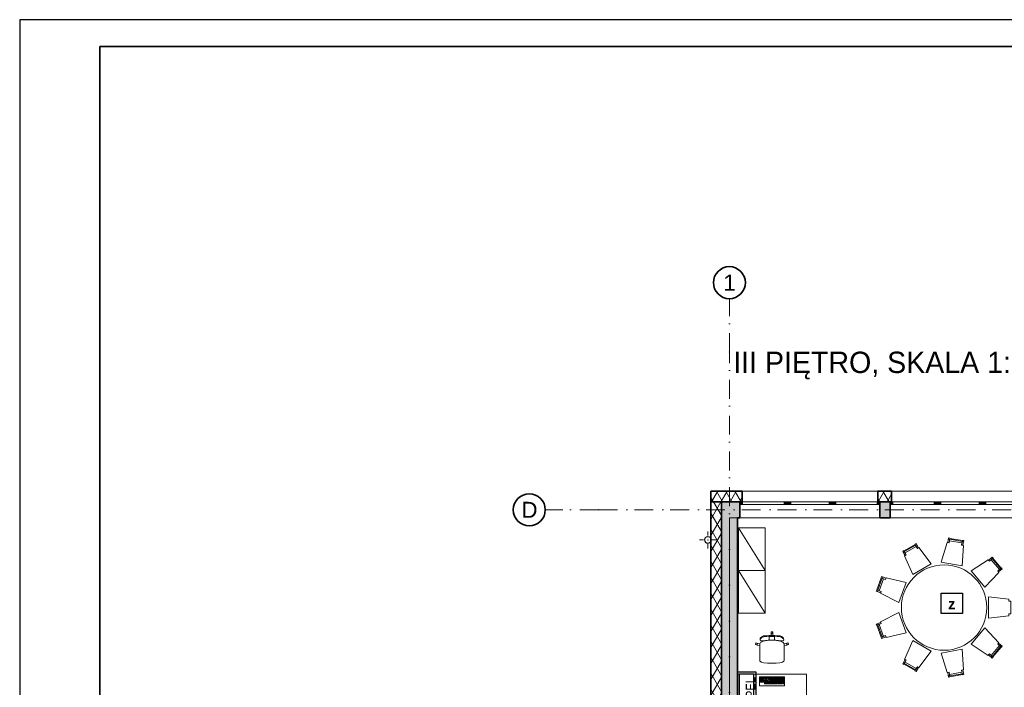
# Model space of a CAD drawing. Header units: millimetres. Extents: x 82175 to 237000, y 24756 to 471700.
# Tile 51 of 256: x 82175 to 100621, y 173083 to 185592. Entities that reach past the tile are written whole.
import ezdxf

# ---------------------------------------------------------------- set-up
doc = ezdxf.new("R2010")
doc.units = ezdxf.units.MM
doc.linetypes.add('Kropki i Kreski', pattern=[6.702778, 3.527778, -1.763889, 0, -1.411111])
for name, color, linetype in [('#EL - Teletechnika', 3, 'Continuous'), ('- A - ocieplenie', 8, 'Continuous'), ('2D - Rysunki i Obrazki', 8, 'Continuous'), ('CP_LINENORM', 253, 'Continuous'), ('Instalacje - Wod_Kan', 8, 'Continuous'), ('Konstrukcja - Siatka mod', 8, 'Continuous'), ('Konstrukcja - Stropy', 8, 'Continuous'), ('Konstrukcja - Ściany zewnętrzne', 8, 'Continuous'), ('Okna Archicada', 8, 'Continuous'), ('Opisy - Tekst', 8, 'Continuous'), ('Wnętrze - Umeblowanie', 8, 'Continuous')]:
    doc.layers.add(name, color=color, linetype=linetype)
for name, color, linetype, lineweight in [('CP_FRREF', 251, 'Continuous', 35), ('\xa0♦elektryczne', 1, 'Continuous', 30), ('\xa0♦IT - HDMI', 1, 'Continuous', 35)]:
    doc.layers.add(name, color=color, linetype=linetype, lineweight=lineweight)
doc.styles.get("Standard").update_dxf_attribs({"font": 'arial.ttf'})
doc.styles.add('STYL_AUTOMATYCZNY_1', font='arial.ttf')
doc.styles.add('STYL_AUTOMATYCZNY_11', font='txt')
doc.styles.add('STYL_AUTOMATYCZNY_6', font='txt')
pattern_1 = [(60, (-135208.59, 452586.62), (-129.90381, 75), []), (120, (-135208.59, 452586.62), (129.90381, 75), [])]

# ---------------------------------------------------------------- blocks, each defined once
blk = doc.blocks.new('PEl 2')
at = {"layer": '#EL - Teletechnika', "color": 1, "lineweight": 30}
blk.add_lwpolyline([(53978, 11971), (53390, 11971), (53390, 12312), (53978, 12312)], close=True, dxfattribs=at)
at = {"layer": '#EL - Teletechnika', "color": 7, "lineweight": 30}
blk.add_lwpolyline([(53939, 12010), (53430, 12010), (53430, 12273), (53939, 12273)], close=True, dxfattribs=at)
at = {"layer": '#EL - Teletechnika', "color": 1, "insert": (53684, 12065), "char_height": 20.79, "attachment_point": 5, "line_spacing_factor": 0.4}
blk.add_mtext('\\fArial Narrow|b0|i0;{\\H8.7679950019x;\\A1;PEL}\\A1;\\fTahoma|b1|i0|c238;\\P', dxfattribs=at)

msp = doc.modelspace()

# ---------------------------------------------------------------- hatches: boundary and pattern name
at = {"layer": '- A - ocieplenie', "linetype": 'Continuous', "lineweight": 13}
h = msp.add_hatch(dxfattribs=at)
h.set_pattern_fill('Izolacja_miękka_0005', color=8, style=0, pattern_type=2)
h.set_pattern_definition(pattern_1)
h.paths.add_polyline_path([(95120, 176559), (95320, 176559), (95120, 176759)])
h = msp.add_hatch(dxfattribs=at)
h.set_pattern_fill('Izolacja_miękka_0005', color=8, style=0, pattern_type=2)
h.set_pattern_definition(pattern_1)
h.paths.add_polyline_path([(95120, 176759), (95320, 176559), (95709, 176559), (95709, 176759)])
h = msp.add_hatch(dxfattribs=at)
h.set_pattern_fill('Izolacja_miękka_0005', color=8, style=0, pattern_type=2)
h.set_pattern_definition(pattern_1)
h.paths.add_polyline_path([(98249, 176559), (98510, 176559), (98510, 176759), (98249, 176759)])
at = {"layer": '- A - ocieplenie', "linetype": 'Continuous', "lineweight": 15}
h = msp.add_hatch(dxfattribs=at)
h.set_pattern_fill('Izolacja_miękka_0005', color=8, style=0, pattern_type=2)
h.set_pattern_definition(pattern_1)
h.paths.add_polyline_path([(95120, 176559), (95120, 163379), (95320, 163379), (95320, 176559)])
at = {"layer": 'Instalacje - Wod_Kan', "linetype": 'Continuous', "lineweight": 13}
h = msp.add_hatch(color=8, dxfattribs=at)
h.paths.add_polyline_path([(95068, 175910, 0.414214), (95003, 175845, 0.414214), (95068, 175780, 0.414214), (95133, 175845, 0.414214)])
h.paths.add_polyline_path([(95068, 175905, -1), (95068, 175785, -1)], flags=0)
at = {"layer": 'Konstrukcja - Ściany zewnętrzne', "linetype": 'Continuous', "lineweight": 13}
for points in [[(95620, 176559), (95320, 176559), (95620, 176259)], [(95320, 176259), (95620, 176259), (95320, 176559)], [(95620, 176259), (95669, 176259), (95669, 176559), (95620, 176559)], [(98480, 176559), (98289, 176559), (98289, 176259), (98480, 176259)], [(95320, 176259), (95320, 163779), (95620, 163779), (95620, 176259)]]:
    msp.add_hatch(color=8, dxfattribs=at).paths.add_polyline_path(points)
at = {"layer": 'Okna Archicada', "linetype": 'Continuous', "lineweight": 13}
for points in [[(95669, 176559), (95669, 176509), (95719, 176509), (95719, 176559)], [(96544, 176509), (96544, 176559), (96494, 176559), (96494, 176509)], [(96544, 176559), (96544, 176509), (96619, 176509), (96619, 176559)], [(97414, 176509), (97414, 176559), (97339, 176559), (97339, 176509)], [(97414, 176559), (97414, 176509), (97464, 176509), (97464, 176559)], [(98289, 176509), (98289, 176559), (98239, 176559), (98239, 176509)], [(98480, 176559), (98480, 176509), (98530, 176509), (98530, 176559)], [(99355, 176509), (99355, 176559), (99305, 176559), (99305, 176509)], [(99355, 176559), (99355, 176509), (99430, 176509), (99430, 176559)], [(100225, 176509), (100225, 176559), (100150, 176559), (100150, 176509)], [(100225, 176559), (100225, 176509), (100275, 176509), (100275, 176559)]]:
    msp.add_hatch(color=8, dxfattribs=at).paths.add_polyline_path(points)

# ---------------------------------------------------------------- linework, layer by layer
at = {"layer": '- A - ocieplenie', "color": 8, "linetype": 'Continuous', "lineweight": 35, "ltscale": 100}
for p, q in [((95709, 176609), (95709, 176759)), ((98249, 176609), (98249, 176759)), ((98510, 176609), (98510, 176759)), ((95120, 176559), (95320, 176559)), ((95120, 176559), (95320, 176559)), ((95709, 176559), (95709, 176609)), ((98249, 176559), (98249, 176609)), ((98510, 176559), (98510, 176609))]:
    msp.add_line(p, q, dxfattribs=at)
at = {"layer": '- A - ocieplenie', "color": 8, "linetype": 'Continuous', "lineweight": 35, "ltscale": 100, "flags": 128}
for points in [[(95120, 176759), (95120, 176559)], [(95709, 176759), (95120, 176759)], [(98510, 176759), (98249, 176759)], [(95120, 176559), (95120, 163379)], [(95320, 176559), (95709, 176559)], [(95320, 163379), (95320, 176559)], [(98249, 176559), (98510, 176559)]]:
    msp.add_lwpolyline(points, dxfattribs=at)
at = {"layer": '2D - Rysunki i Obrazki', "color": 8, "linetype": 'Continuous', "lineweight": 13, "ltscale": 100}
for p, q in [((99837, 174845), (99437, 174845)), ((99437, 174845), (99437, 174468)), ((99837, 174468), (99837, 174845)), ((99437, 174468), (99837, 174468))]:
    msp.add_line(p, q, dxfattribs=at)
at = {"layer": 'CP_FRREF'}
for p, q in [((136675, 185092), (83675, 185092)), ((83675, 185092), (83675, 156392))]:
    msp.add_line(p, q, dxfattribs=at)
at = {"layer": 'CP_LINENORM', "linetype": 'Continuous'}
for p, q in [((137175, 185592), (82175, 185592)), ((82175, 185592), (82175, 155892))]:
    msp.add_line(p, q, dxfattribs=at)
at = {"layer": 'Instalacje - Wod_Kan', "color": 8, "linetype": 'Continuous', "lineweight": 0, "ltscale": 100}
for p, q in [((95068, 175925), (95068, 176005)), ((94988, 175845), (94908, 175845)), ((95148, 175845), (95228, 175845)), ((95068, 175765), (95068, 175685))]:
    msp.add_line(p, q, dxfattribs=at)
at = {"layer": 'Instalacje - Wod_Kan', "color": 8, "linetype": 'Continuous', "lineweight": 20, "ltscale": 100, "flags": 128}
for points in [[(95068, 175910, 0.414214), (95003, 175845, 0.414214), (95068, 175780, 0.414214), (95133, 175845, 0.414214)], [(95068, 175905, -1), (95068, 175785, -1)]]:
    msp.add_lwpolyline(points, format="xyb", close=True, dxfattribs=at)
at = {"layer": 'Instalacje - Wod_Kan', "color": 8, "linetype": 'Continuous', "lineweight": 0, "ltscale": 100}
msp.add_point((95068, 175845), dxfattribs=at)
at = {"layer": 'Konstrukcja - Siatka mod', "color": 8, "linetype": 'Kropki i Kreski', "lineweight": 13, "ltscale": 100}
for p, q in [((95470, 179365), (95470, 180365)), ((95470, 162400), (95470, 179365)), ((93022, 176409), (92022, 176409)), ((93022, 176409), (122467, 176409))]:
    msp.add_line(p, q, dxfattribs=at)
at = {"layer": 'Konstrukcja - Siatka mod', "color": 8, "linetype": 'Continuous', "lineweight": 35, "ltscale": 100}
for centre in [(95470, 180665), (91722, 176409)]:
    msp.add_circle(centre, 300, dxfattribs=at)
at = {"layer": 'Konstrukcja - Siatka mod', "color": 8, "linetype": 'Kropki i Kreski', "lineweight": 13, "ltscale": 100}
for p in [(95470, 179365), (95470, 179365), (93022, 176409), (93022, 176409)]:
    msp.add_point(p, dxfattribs=at)
at = {"layer": 'Konstrukcja - Stropy', "color": 8, "linetype": 'Continuous', "lineweight": 13, "ltscale": 100, "flags": 128}
msp.add_lwpolyline([(107140, 168829), (110440, 168829), (110440, 163779), (122510, 163779), (122510, 176259), (95470, 176259), (95470, 163779), (107140, 163779)], close=True, dxfattribs=at)
at = {"layer": 'Konstrukcja - Ściany zewnętrzne', "color": 8, "linetype": 'Continuous', "lineweight": 35, "ltscale": 100}
for p, q in [((95669, 176559), (95669, 176509)), ((98289, 176559), (98289, 176509)), ((98480, 176559), (98480, 176509)), ((95669, 176509), (95669, 176259)), ((98289, 176509), (98289, 176259)), ((98480, 176509), (98480, 176259))]:
    msp.add_line(p, q, dxfattribs=at)
at = {"layer": 'Konstrukcja - Ściany zewnętrzne', "color": 8, "linetype": 'Continuous', "lineweight": 35, "ltscale": 100, "flags": 128}
for points in [[(95320, 176559), (95620, 176559)], [(95320, 176559), (95320, 163527)], [(95669, 176559), (95620, 176559)], [(98480, 176559), (98289, 176559)], [(95620, 163779), (95620, 176259)], [(95620, 176259), (95669, 176259)], [(98289, 176259), (98480, 176259)]]:
    msp.add_lwpolyline(points, dxfattribs=at)
at = {"layer": 'Okna Archicada', "color": 8, "linetype": 'Continuous', "lineweight": 13, "ltscale": 100}
for p, q in [((98249, 176759), (95709, 176759)), ((101070, 176759), (98510, 176759)), ((98289, 176559), (95669, 176559)), ((95669, 176559), (95719, 176559)), ((98249, 176559), (95709, 176559)), ((95719, 176559), (95719, 176509)), ((95719, 176559), (96494, 176559)), ((96494, 176509), (96494, 176559)), ((96494, 176559), (96544, 176559)), ((96544, 176559), (96619, 176559)), ((96619, 176559), (96619, 176509)), ((96619, 176559), (97339, 176559)), ((97339, 176509), (97339, 176559)), ((97339, 176559), (97414, 176559)), ((97414, 176559), (97464, 176559)), ((97464, 176559), (97464, 176509)), ((97464, 176559), (98239, 176559)), ((98239, 176509), (98239, 176559)), ((98239, 176559), (98289, 176559)), ((101100, 176559), (98480, 176559)), ((98480, 176559), (98530, 176559)), ((101070, 176559), (98510, 176559)), ((98530, 176559), (98530, 176509)), ((98530, 176559), (99305, 176559)), ((99305, 176509), (99305, 176559)), ((99305, 176559), (99355, 176559)), ((99355, 176559), (99430, 176559)), ((99430, 176559), (99430, 176509)), ((99430, 176559), (100150, 176559)), ((100150, 176509), (100150, 176559)), ((100150, 176559), (100225, 176559)), ((100225, 176559), (100275, 176559)), ((100275, 176559), (100275, 176509)), ((100275, 176559), (101050, 176559)), ((95719, 176509), (95669, 176509)), ((96494, 176509), (95719, 176509)), ((96544, 176509), (96494, 176509)), ((96619, 176509), (96544, 176509)), ((97339, 176509), (96619, 176509)), ((97414, 176509), (97339, 176509)), ((97464, 176509), (97414, 176509)), ((98239, 176509), (97464, 176509)), ((98289, 176509), (98239, 176509)), ((98530, 176509), (98480, 176509)), ((99305, 176509), (98530, 176509)), ((99355, 176509), (99305, 176509)), ((99430, 176509), (99355, 176509)), ((100150, 176509), (99430, 176509)), ((100225, 176509), (100150, 176509)), ((100275, 176509), (100225, 176509)), ((101050, 176509), (100275, 176509)), ((98289, 176259), (95669, 176259)), ((101100, 176259), (98480, 176259))]:
    msp.add_line(p, q, dxfattribs=at)
at = {"layer": 'Okna Archicada', "color": 8, "linetype": 'Continuous', "lineweight": 35, "ltscale": 100}
for p, q in [((95709, 176609), (95709, 176759)), ((98249, 176609), (98249, 176759)), ((98510, 176609), (98510, 176759)), ((95669, 176559), (95669, 176509)), ((95669, 176559), (95669, 176509)), ((95709, 176559), (95709, 176609)), ((98249, 176559), (98249, 176609)), ((98289, 176559), (98289, 176509)), ((98289, 176559), (98289, 176509)), ((98480, 176559), (98480, 176509)), ((98480, 176559), (98480, 176509)), ((98510, 176559), (98510, 176609)), ((95669, 176509), (95669, 176259)), ((98289, 176509), (98289, 176259)), ((98480, 176509), (98480, 176259))]:
    msp.add_line(p, q, dxfattribs=at)
at = {"layer": 'Wnętrze - Umeblowanie', "color": 8, "linetype": 'Continuous', "lineweight": 13, "ltscale": 100}
for p, q in [((95640, 176071), (96140, 175271)), ((99572, 175858), (99597, 175854)), ((99833, 175817), (99598, 175859)), ((99857, 175808), (99832, 175812)), ((98730, 175609), (98752, 175622)), ((98957, 175746), (98750, 175626)), ((98981, 175754), (98959, 175742)), ((100377, 175508), (100393, 175489)), ((100551, 175309), (100397, 175492)), ((96140, 175271), (95640, 175271)), ((95640, 175271), (96140, 174471)), ((100563, 175286), (100547, 175305)), ((98331, 175128), (98249, 174903)), ((98345, 175150), (98336, 175126)), ((98246, 174878), (98254, 174901)), ((98246, 174277), (98254, 174254)), ((98249, 174252), (98331, 174027)), ((96046, 173968), (96050, 174004)), ((96053, 173956), (96046, 173968)), ((96053, 173994), (96049, 173991)), ((96050, 174004), (96060, 174017)), ((96059, 173999), (96053, 173994)), ((96070, 173953), (96053, 173956)), ((96068, 174005), (96059, 173999)), ((96060, 174017), (96091, 174037)), ((96080, 174015), (96068, 174005)), ((96099, 173956), (96070, 173953)), ((96093, 174023), (96080, 174015)), ((96091, 174037), (96111, 174045)), ((96113, 174029), (96093, 174023)), ((96144, 173962), (96099, 173956)), ((96106, 173947), (96180, 173963)), ((96111, 174045), (96137, 174049)), ((96139, 174034), (96113, 174029)), ((96137, 174049), (96210, 174056)), ((96169, 174038), (96139, 174034)), ((96195, 173967), (96144, 173962)), ((96202, 174040), (96169, 174038)), ((96180, 173963), (96217, 173965)), ((96268, 173969), (96195, 173967)), ((96235, 174042), (96202, 174040)), ((96210, 174056), (96268, 174059)), ((96217, 174004), (96217, 174034)), ((96217, 174034), (96251, 174034)), ((96217, 173965), (96217, 174004)), ((96217, 173965), (96268, 173968)), ((96268, 174042), (96235, 174042)), ((96251, 174034), (96253, 174083)), ((96251, 174034), (96268, 174034)), ((96253, 174120), (96256, 174123)), ((96253, 174083), (96253, 174120)), ((96253, 174083), (96254, 174089)), ((96254, 174089), (96257, 174094)), ((96256, 174123), (96268, 174123)), ((96257, 174094), (96262, 174097)), ((96262, 174097), (96268, 174098)), ((96280, 174123), (96268, 174123)), ((96273, 174097), (96268, 174098)), ((96325, 174056), (96268, 174059)), ((96268, 174042), (96300, 174042)), ((96285, 174034), (96268, 174034)), ((96268, 173969), (96340, 173967)), ((96318, 173965), (96268, 173968)), ((96278, 174094), (96273, 174097)), ((96282, 174089), (96278, 174094)), ((96283, 174120), (96280, 174123)), ((96283, 174083), (96282, 174089)), ((96283, 174083), (96283, 174120)), ((96285, 174034), (96283, 174083)), ((96318, 174034), (96285, 174034)), ((96300, 174042), (96334, 174040)), ((96318, 174004), (96318, 174034)), ((96318, 173965), (96318, 174004)), ((96355, 173963), (96318, 173965)), ((96398, 174049), (96325, 174056)), ((96334, 174040), (96366, 174038)), ((96340, 173967), (96391, 173962)), ((96430, 173947), (96355, 173963)), ((96366, 174038), (96396, 174034)), ((96391, 173962), (96436, 173956)), ((96396, 174034), (96422, 174029)), ((96424, 174045), (96398, 174049)), ((96422, 174029), (96443, 174023)), ((96444, 174037), (96424, 174045)), ((96436, 173956), (96465, 173953)), ((96443, 174023), (96456, 174015)), ((96475, 174017), (96444, 174037)), ((96456, 174015), (96467, 174005)), ((96465, 173953), (96482, 173956)), ((96467, 174005), (96476, 173999)), ((96486, 174004), (96475, 174017)), ((96476, 173999), (96483, 173994)), ((96482, 173956), (96489, 173968)), ((96483, 173994), (96486, 173991)), ((96489, 173968), (96486, 174004)), ((98345, 174006), (98336, 174029)), ((95958, 173891), (95965, 173914)), ((95960, 173888), (95958, 173891)), ((95995, 173876), (95960, 173888)), ((95965, 173914), (95969, 173916)), ((95969, 173916), (96004, 173905)), ((95985, 173895), (95988, 173900)), ((95985, 173889), (95985, 173895)), ((95986, 173884), (95985, 173889)), ((95990, 173879), (95986, 173884)), ((95988, 173900), (95993, 173904)), ((95995, 173876), (95990, 173879)), ((95993, 173904), (95999, 173905)), ((96038, 173861), (95995, 173876)), ((95999, 173905), (96004, 173905)), ((96004, 173905), (96039, 173895)), ((96038, 173895), (96039, 173895)), ((96038, 173895), (96038, 173861)), ((96038, 173652), (96038, 173861)), ((96039, 173895), (96056, 173923)), ((96056, 173923), (96106, 173947)), ((96480, 173923), (96430, 173947)), ((96497, 173895), (96480, 173923)), ((96531, 173905), (96497, 173895)), ((96497, 173895), (96497, 173895)), ((96497, 173895), (96497, 173861)), ((96497, 173861), (96540, 173876)), ((96497, 173652), (96497, 173861)), ((96566, 173916), (96531, 173905)), ((96537, 173905), (96531, 173905)), ((96543, 173904), (96537, 173905)), ((96540, 173876), (96576, 173888)), ((96540, 173876), (96545, 173879)), ((96547, 173900), (96543, 173904)), ((96545, 173879), (96549, 173884)), ((96550, 173895), (96547, 173900)), ((96549, 173884), (96551, 173889)), ((96551, 173889), (96550, 173895)), ((96570, 173914), (96566, 173916)), ((96578, 173891), (96570, 173914)), ((96576, 173888), (96578, 173891)), ((100397, 173663), (100551, 173846)), ((100563, 173869), (100547, 173850)), ((96038, 173615), (96038, 173652)), ((96038, 173584), (96038, 173615)), ((96043, 173576), (96038, 173584)), ((96492, 173576), (96497, 173584)), ((96497, 173615), (96497, 173652)), ((96497, 173584), (96497, 173615)), ((100377, 173647), (100393, 173666)), ((96070, 173555), (96043, 173576)), ((96072, 173554), (96070, 173555)), ((96118, 173543), (96072, 173554)), ((96187, 173536), (96118, 173543)), ((96188, 173536), (96187, 173536)), ((96268, 173533), (96188, 173536)), ((96268, 173533), (96348, 173536)), ((96348, 173536), (96349, 173536)), ((96349, 173536), (96418, 173543)), ((96418, 173543), (96463, 173554)), ((96463, 173554), (96466, 173555)), ((96466, 173555), (96492, 173576)), ((98730, 173546), (98752, 173533)), ((98750, 173529), (98957, 173409)), ((98981, 173401), (98959, 173414)), ((96121, 173274), (96042, 173274)), ((96042, 173274), (96042, 173177)), ((96121, 173235), (96042, 173235)), ((96062, 173274), (96062, 173177)), ((96121, 173254), (96062, 173254)), ((96121, 173215), (96062, 173215)), ((96082, 173274), (96082, 173177)), ((96101, 173254), (96101, 173177)), ((96121, 173177), (96121, 173274)), ((96189, 173274), (96131, 173274)), ((96131, 173274), (96131, 173254)), ((96131, 173254), (96150, 173254)), ((96189, 173215), (96131, 173215)), ((96131, 173215), (96131, 173177)), ((96150, 173274), (96150, 173254)), ((96150, 173254), (96150, 173235)), ((96170, 173254), (96150, 173254)), ((96150, 173235), (96170, 173235)), ((96150, 173215), (96150, 173177)), ((96170, 173274), (96170, 173254)), ((96170, 173235), (96170, 173254)), ((96170, 173254), (96189, 173254)), ((96170, 173215), (96170, 173177)), ((96189, 173254), (96189, 173274)), ((96189, 173177), (96189, 173215)), ((96493, 173274), (96199, 173274)), ((96199, 173274), (96199, 173177)), ((96493, 173254), (96199, 173254)), ((96493, 173235), (96199, 173235)), ((96224, 173235), (96224, 173215)), ((96493, 173215), (96224, 173215)), ((96229, 173215), (96229, 173196)), ((96233, 173274), (96233, 173254)), ((96243, 173235), (96243, 173215)), ((96248, 173215), (96248, 173196)), ((96253, 173254), (96253, 173235)), ((96258, 173274), (96258, 173254)), ((96263, 173235), (96263, 173215)), ((96268, 173215), (96268, 173196)), ((96273, 173254), (96273, 173235)), ((96282, 173274), (96282, 173254)), ((96282, 173235), (96282, 173215)), ((96287, 173215), (96287, 173196)), ((96292, 173254), (96292, 173235)), ((96302, 173235), (96302, 173215)), ((96307, 173274), (96307, 173254)), ((96307, 173215), (96307, 173196)), ((96312, 173254), (96312, 173235)), ((96322, 173235), (96322, 173215)), ((96326, 173215), (96326, 173196)), ((96331, 173254), (96331, 173235)), ((96341, 173235), (96341, 173215)), ((96346, 173215), (96346, 173196)), ((96351, 173254), (96351, 173235)), ((96361, 173235), (96361, 173215)), ((96366, 173215), (96366, 173196)), ((96371, 173254), (96371, 173235)), ((96380, 173235), (96380, 173215)), ((96385, 173215), (96385, 173196)), ((96390, 173254), (96390, 173235)), ((96400, 173235), (96400, 173215)), ((96405, 173215), (96405, 173196)), ((96410, 173254), (96410, 173235)), ((96415, 173274), (96415, 173254)), ((96419, 173235), (96419, 173215)), ((96424, 173215), (96424, 173196)), ((96429, 173254), (96429, 173235)), ((96437, 173274), (96437, 173254)), ((96439, 173235), (96439, 173215)), ((96444, 173215), (96444, 173196)), ((96449, 173254), (96449, 173235)), ((96459, 173274), (96459, 173254)), ((96459, 173235), (96459, 173215)), ((96464, 173215), (96464, 173196)), ((96468, 173254), (96468, 173235)), ((96493, 173177), (96493, 173274)), ((99572, 173297), (99597, 173301)), ((99598, 173296), (99833, 173338)), ((99857, 173347), (99832, 173343)), ((96121, 173196), (96042, 173196)), ((96042, 173177), (96121, 173177)), ((96189, 173196), (96131, 173196)), ((96131, 173177), (96189, 173177)), ((96189, 173167), (96131, 173167)), ((96131, 173167), (96131, 173147)), ((96131, 173147), (96189, 173147)), ((96150, 173167), (96150, 173147)), ((96170, 173167), (96170, 173147)), ((96189, 173147), (96189, 173167)), ((96493, 173196), (96199, 173196)), ((96199, 173177), (96493, 173177)), ((96277, 173167), (96199, 173167)), ((96199, 173167), (96199, 173147)), ((96199, 173147), (96277, 173147)), ((96219, 173167), (96219, 173147)), ((96238, 173196), (96238, 173177)), ((96238, 173167), (96238, 173147)), ((96258, 173196), (96258, 173177)), ((96258, 173167), (96258, 173147)), ((96277, 173196), (96277, 173177)), ((96277, 173147), (96277, 173167)), ((96366, 173167), (96287, 173167)), ((96287, 173167), (96287, 173147)), ((96287, 173147), (96366, 173147)), ((96297, 173196), (96297, 173177)), ((96307, 173167), (96307, 173147)), ((96317, 173196), (96317, 173177)), ((96326, 173167), (96326, 173147)), ((96336, 173196), (96336, 173177)), ((96346, 173167), (96346, 173147)), ((96356, 173196), (96356, 173177)), ((96366, 173147), (96366, 173167)), ((96375, 173196), (96375, 173177)), ((96454, 173167), (96375, 173167)), ((96375, 173167), (96375, 173147)), ((96375, 173147), (96454, 173147)), ((96395, 173196), (96395, 173177)), ((96395, 173167), (96395, 173147)), ((96415, 173196), (96415, 173177)), ((96415, 173167), (96415, 173147)), ((96434, 173196), (96434, 173177)), ((96434, 173167), (96434, 173147)), ((96454, 173196), (96454, 173177)), ((96454, 173147), (96454, 173167)), ((96473, 173196), (96473, 173177)), ((96493, 173167), (96473, 173167)), ((96473, 173167), (96473, 173147)), ((96473, 173147), (96493, 173147)), ((96493, 173147), (96493, 173167))]:
    msp.add_line(p, q, dxfattribs=at)
at = {"layer": 'Wnętrze - Umeblowanie', "color": 8, "linetype": 'Continuous', "lineweight": 13, "ltscale": 100, "flags": 128}
for points in [[(96140, 174471), (96140, 176071), (95640, 176071), (95640, 174471)], [(99834, 175360), (99440, 175430), (99551, 175796), (99585, 175790), (99592, 175829), (99828, 175788), (99821, 175748), (99856, 175742)], [(99561, 175794), (99585, 175790), (99601, 175879), (99576, 175883)], [(99828, 175788), (99592, 175829), (99600, 175874), (99836, 175832)], [(99846, 175744), (99821, 175748), (99837, 175837), (99861, 175833)], [(98763, 175553), (98785, 175566), (98740, 175644), (98718, 175631)], [(98972, 175720), (98765, 175600), (98742, 175639), (98949, 175759)], [(99251, 175396), (98905, 175196), (98754, 175548), (98785, 175566), (98765, 175600), (98972, 175720), (98992, 175685), (99022, 175703)], [(99014, 175698), (98992, 175685), (98947, 175763), (98969, 175776)], [(100258, 174958), (100000, 175264), (100321, 175474), (100343, 175447), (100374, 175473), (100528, 175289), (100497, 175264), (100520, 175237)], [(100327, 175466), (100343, 175447), (100412, 175505), (100396, 175524)], [(100528, 175289), (100374, 175473), (100408, 175502), (100562, 175318)], [(100513, 175245), (100497, 175264), (100566, 175322), (100582, 175302)], [(98360, 175118), (98278, 174893), (98235, 174908), (98317, 175133)], [(98782, 175049), (98645, 174674), (98303, 174846), (98315, 174879), (98278, 174893), (98360, 175118), (98397, 175104), (98409, 175137)], [(98406, 175127), (98397, 175104), (98313, 175135), (98321, 175158)], [(98307, 174855), (98315, 174879), (98231, 174910), (98222, 174886)], [(100323, 174378), (100323, 174778), (100703, 174732), (100703, 174697), (100743, 174697), (100743, 174458), (100703, 174458), (100703, 174423)], [(98645, 174482), (98782, 174106), (98409, 174018), (98397, 174051), (98360, 174038), (98278, 174263), (98315, 174276), (98303, 174309)], [(98307, 174300), (98315, 174276), (98231, 174245), (98222, 174269)], [(98278, 174263), (98360, 174038), (98317, 174022), (98235, 174247)], [(100000, 173891), (100258, 174197), (100520, 173918), (100497, 173891), (100528, 173866), (100374, 173682), (100343, 173708), (100321, 173681)], [(98406, 174028), (98397, 174051), (98313, 174020), (98321, 173997)], [(98905, 173959), (99251, 173759), (99022, 173452), (98992, 173470), (98972, 173435), (98765, 173555), (98785, 173590), (98754, 173607)], [(99440, 173725), (99834, 173795), (99856, 173413), (99821, 173407), (99828, 173367), (99592, 173326), (99585, 173365), (99551, 173359)], [(100374, 173682), (100528, 173866), (100562, 173837), (100408, 173653)], [(100513, 173911), (100497, 173891), (100566, 173834), (100582, 173853)], [(98763, 173602), (98785, 173590), (98740, 173512), (98718, 173524)], [(100327, 173689), (100343, 173708), (100412, 173650), (100396, 173631)], [(98765, 173555), (98972, 173435), (98949, 173396), (98742, 173516)], [(99014, 173457), (98992, 173470), (98947, 173392), (98969, 173379)], [(99846, 173411), (99821, 173407), (99837, 173318), (99861, 173322)], [(96915, 172812), (95620, 172812), (95620, 173328), (96915, 173328)], [(96503, 173108), (96503, 173278), (96033, 173278), (96033, 173108)], [(99561, 173361), (99585, 173365), (99601, 173277), (99576, 173272)], [(99592, 173326), (99828, 173367), (99836, 173323), (99600, 173281)]]:
    msp.add_lwpolyline(points, close=True, dxfattribs=at)
msp.add_lwpolyline([(98693, 174578, -1), (100293, 174578, -1)], format="xyb", close=True, dxfattribs=at)
at = {"layer": '\xa0♦elektryczne', "color": 8}
msp.add_lwpolyline([(99437, 174845), (99837, 174845), (99837, 174468), (99437, 174468)], close=True, dxfattribs=at)

# ---------------------------------------------------------------- block references
at = {"layer": '\xa0♦IT - HDMI', "rotation": 89.99999999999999}
msp.add_blockref('PEl 2', (107934, 119395), dxfattribs=at)

# ---------------------------------------------------------------- texts
at = {"layer": '2D - Rysunki i Obrazki', "color": 8, "linetype": 'Continuous', "lineweight": 35, "insert": (99637, 174545), "char_height": 200, "attachment_point": 8, "style": 'STYL_AUTOMATYCZNY_11'}
msp.add_mtext('\\A1;{\\pqc;\\fF1|b1|i0|c0|p0;\\W1.000000;z}', dxfattribs=at)
at = {"layer": 'Konstrukcja - Siatka mod', "color": 8, "linetype": 'Continuous', "lineweight": 13, "char_height": 300, "attachment_point": 1, "style": 'STYL_AUTOMATYCZNY_1'}
for s, insert in [('\\A1;{\\pql;\\pt0;\\fArial|b0|i0|c238|p0;\\W1.000000;1}', (95356, 180815)), ('\\A1;{\\pql;\\pt0;\\fArial|b0|i0|c238|p0;\\W1.000000;D}', (91574, 176559))]:
    msp.add_mtext(s, dxfattribs=dict(at, insert=insert))
at = {"layer": 'Opisy - Tekst', "color": 8, "linetype": 'Continuous', "lineweight": 13, "insert": (95543, 179372), "char_height": 400, "attachment_point": 1, "style": 'STYL_AUTOMATYCZNY_6'}
msp.add_mtext('\\A1;{\\pql;\\fGeneva CE|b0|i0|c0|p0;\\W1.000000;III PIĘTRO, SKALA 1:100}', dxfattribs=at)

doc.saveas('drawing.dxf')
